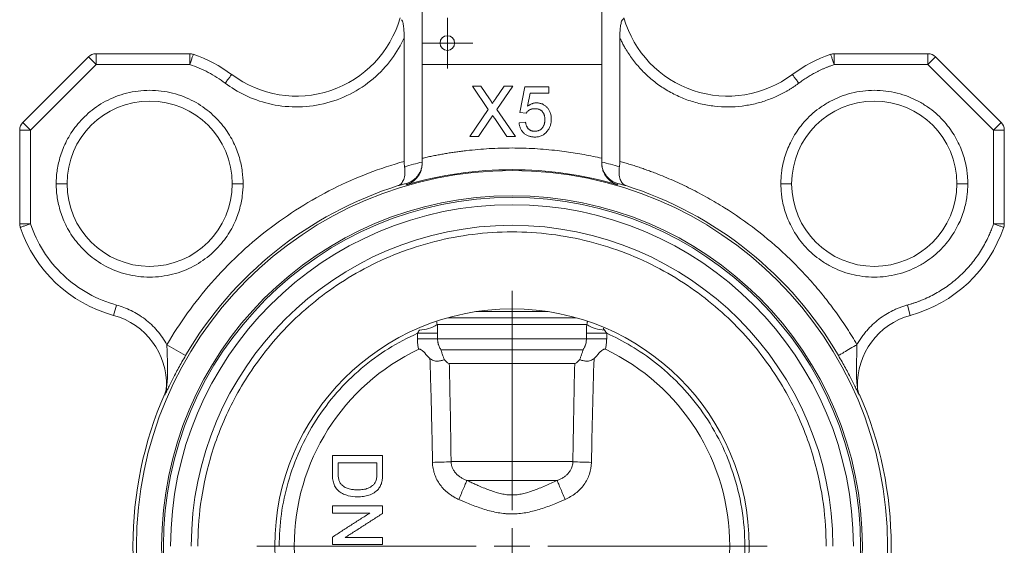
# Model space of a CAD drawing. Header units: millimetres. Extents: x 150 to 972, y 37 to 799.
# Tile 13 of 29: x 198 to 335, y 425 to 498. Entities that reach past the tile are written whole.
import ezdxf

# ---------------------------------------------------------------- set-up
doc = ezdxf.new("R2010")
doc.units = ezdxf.units.MM

# ---------------------------------------------------------------- blocks, each defined once
blk = doc.blocks.new('SW_CENTERMARKSYMBOL_0')
at = {"color": 0, "linetype": 'Continuous', "lineweight": 0}
for p, q in [((0, 5), (0, 35.5)), ((0, 0), (0, 2.5)), ((-5, 0), (-35.5, 0)), ((0, 0), (-2.5, 0)), ((0, 0), (0, -2.5)), ((0, 0), (2.5, 0)), ((5, 0), (35.5, 0)), ((0, -5), (0, -35.5))]:
    blk.add_line(p, q, dxfattribs=at)
blk = doc.blocks.new('SW_CENTERMARKSYMBOL_2')
at = {"color": 0, "linetype": 'Continuous', "lineweight": 0}
for p, q in [((0, 2.5), (0, 3.525)), ((0, 0), (0, 2.5)), ((-2.5, 0), (-3.525, 0)), ((0, 0), (-2.5, 0)), ((0, 0), (0, -2.5)), ((0, 0), (2.5, 0)), ((2.5, 0), (3.525, 0)), ((0, -2.5), (0, -3.525))]:
    blk.add_line(p, q, dxfattribs=at)

msp = doc.modelspace()

# ---------------------------------------------------------------- linework, layer by layer
at = {"color": 7, "linetype": 'Continuous', "lineweight": 15}
for p, q in [((253.75, 491.46), (253.75, 552.46)), ((278.75, 552.46), (278.75, 491.46)), ((251.25, 477.99), (251.25, 495.19)), ((281.25, 495.19), (281.25, 477.99)), ((198.19, 483.4), (207.31, 492.52)), ((207.31, 492.52), (208.37, 491.46)), ((208.37, 491.46), (208.37, 492.96)), ((208.37, 492.96), (221.42, 492.96)), ((221.42, 492.96), (221.42, 491.46)), ((311.07, 491.46), (311.07, 492.96)), ((311.07, 492.96), (324.13, 492.96)), ((324.13, 492.96), (324.13, 491.46)), ((324.13, 491.46), (325.19, 492.52)), ((325.19, 492.52), (334.31, 483.4)), ((199.25, 482.34), (208.37, 491.46)), ((208.37, 491.46), (221.42, 491.46)), ((278.75, 491.46), (253.75, 491.46)), ((253.75, 491.46), (253.75, 478.42)), ((278.75, 478.42), (278.75, 491.46)), ((324.13, 491.46), (311.07, 491.46)), ((333.25, 482.34), (324.13, 491.46)), ((260.73, 488.46), (261.91, 488.46)), ((262.95, 485.23), (260.73, 488.46)), ((261.91, 488.46), (263.14, 486.69)), ((263.96, 486.69), (265.17, 488.46)), ((266.38, 488.46), (264.15, 485.22)), ((265.17, 488.46), (266.38, 488.46)), ((267.32, 484.78), (268.04, 488.37)), ((268.04, 488.37), (271.36, 488.37)), ((271.36, 488.37), (271.36, 487.48)), ((268.78, 487.48), (268.42, 485.66)), ((271.36, 487.48), (268.78, 487.48)), ((260.37, 481.46), (262.95, 485.23)), ((264.15, 485.22), (266.74, 481.46)), ((263.23, 483.87), (261.57, 481.46)), ((265.55, 481.46), (263.84, 483.94)), ((268.22, 484.69), (267.32, 484.78)), ((197.75, 482.34), (199.25, 482.34)), ((197.75, 469.29), (197.75, 482.34)), ((199.25, 482.34), (198.19, 483.4)), ((199.25, 469.29), (199.25, 482.34)), ((267.23, 483.35), (268.13, 483.44)), ((334.31, 483.4), (333.25, 482.34)), ((333.25, 469.29), (333.25, 482.34)), ((333.25, 482.34), (334.75, 482.34)), ((334.75, 482.34), (334.75, 469.29)), ((261.57, 481.46), (260.37, 481.46)), ((266.74, 481.46), (265.55, 481.46)), ((251.59, 474.75), (251.58, 474.92)), ((280.91, 474.92), (280.91, 474.75)), ((199.25, 469.29), (197.75, 469.29)), ((334.75, 469.29), (333.25, 469.29)), ((211.22, 458), (210.82, 456.55)), ((321.28, 458), (321.67, 456.55)), ((271.24, 457.08), (261.25, 457.08)), ((255.85, 455.28), (276.64, 455.28)), ((253.08, 454.06), (253.08, 453.27)), ((255.9, 453.27), (255.9, 454.06)), ((276.6, 454.06), (276.6, 453.27)), ((279.42, 454.06), (276.6, 454.06)), ((279.42, 453.27), (279.42, 454.06)), ((220.83, 450.97), (218.24, 452.48)), ((253.08, 453.27), (255.9, 453.27)), ((276.6, 453.27), (255.9, 453.27)), ((256.36, 451.77), (276.14, 451.77)), ((274.97, 449.87), (257.52, 449.87)), ((218.18, 446.59), (218.18, 446.56)), ((314.32, 446.56), (314.32, 446.59)), ((274.72, 436.2), (257.77, 436.2)), ((259.96, 433.6), (272.54, 433.6)), ((241.25, 430.04), (241.25, 429.05)), ((248.25, 429), (248.25, 430.04)), ((241.25, 425.7), (241.25, 424.66)), ((248.25, 424.66), (248.25, 425.64))]:
    msp.add_line(p, q, dxfattribs=at)
at = {"color": 8, "linetype": 'Continuous', "lineweight": 15}
for p, q in [((257.32, 456.23), (275.18, 456.23)), ((278.91, 454.78), (279.14, 454.49))]:
    msp.add_line(p, q, dxfattribs=at)
at = {"color": 7, "linetype": 'Continuous', "lineweight": 15, "flags": 128}
msp.add_lwpolyline([(255.9, 454.06), (255.71, 454.06), (255.46, 454.06), (255.16, 454.06), (254.8, 454.06), (254.41, 454.06), (253.98, 454.06), (253.54, 454.06), (253.08, 454.06)], dxfattribs=at)
at = {"color": 7, "linetype": 'Continuous', "lineweight": 15}
for centre, radius in [((257.25, 494.46), 1.02), ((266.25, 424.46), 52.25), ((266.25, 424.46), 48.75), ((266.25, 424.46), 48.5), ((266.25, 424.46), 33)]:
    msp.add_circle(centre, radius, dxfattribs=at)
for centre, radius, start, end in [((236.25, 502.07), 15, 233.0949, 344.0657), ((296.25, 502.07), 15, 195.9343, 306.9051), ((208.37, 491.46), 1.5, 90, 135), ((221.42, 491.46), 1.5, 71.3727, 90), ((215.83, 474.88), 19, 53.0949, 71.3727), ((316.66, 474.88), 19, 108.6273, 126.9051), ((311.07, 491.46), 1.5, 90, 108.6273), ((324.13, 491.46), 1.5, 45, 90), ((215.83, 474.88), 11.5, 0, 180), ((316.66, 474.88), 11.5, 0, 180), ((199.25, 482.34), 1.5, 135, 180), ((333.25, 482.34), 1.5, 0, 45), ((266.25, 424.46), 52.38, 73.7471, 106.2529), ((215.83, 474.88), 11.5, 180, 0), ((266.25, 424.46), 52.59, 107.5184, 149.7287), ((266.25, 424.46), 52.59, 30.2713, 72.4816), ((316.66, 474.88), 11.5, 180, 0), ((266.25, 424.46), 47.5, 0, 180), ((199.25, 469.29), 1.5, 180, 198.6273), ((215.83, 474.88), 19, 198.6273, 254.7113), ((266.25, 424.46), 44.63, 0, 180), ((316.66, 474.88), 19, 285.2887, 341.3727), ((333.25, 469.29), 1.5, 341.3727, 360), ((208.18, 446.91), 10, 358.0186, 74.7113), ((324.31, 446.91), 10, 105.2887, 181.9814), ((253.08, 459.7), 5.21, 273.0209, 302.106), ((279.41, 459.7), 5.21, 237.894, 266.9791), ((266.25, 424.46), 30.3, 115.3779, 244.6221), ((266.25, 424.46), 30.3, 295.3779, 64.6221), ((266.25, 424.46), 52.75, 156.3419, 203.6581), ((215.19, 446.66), 2.99, 336.4319, 358.0176), ((266.25, 424.46), 52.75, 336.3419, 23.6581), ((254.64, 486.39), 50.29, 270.6271, 273.576), ((277.86, 486.39), 50.29, 266.424, 269.3729)]:
    msp.add_arc(centre, radius, start, end, dxfattribs=at)
for points, knots in [([(251.25, 495.19), (251.25, 495.65), (251.23, 496.1), (251.16, 496.77), (251.13, 496.99), (251.06, 497.3), (251.03, 497.4), (250.96, 497.58), (250.92, 497.67), (250.86, 497.7)], [0, 0, 0, 0, 0.5, 0.5, 0.75, 0.75, 0.875, 0.875, 1, 1, 1, 1]), ([(281.63, 497.7), (281.58, 497.67), (281.54, 497.58), (281.47, 497.4), (281.44, 497.3), (281.37, 496.99), (281.34, 496.77), (281.27, 496.1), (281.25, 495.65), (281.25, 495.19)], [0, 0, 0, 0, 0.125, 0.125, 0.25, 0.25, 0.5, 0.5, 1, 1, 1, 1]), ([(281.82, 497.95), (281.83, 497.94), (281.83, 497.93), (281.82, 497.9), (281.81, 497.87), (281.78, 497.82), (281.73, 497.77), (281.66, 497.73), (281.63, 497.7)], [0, 0, 0, 0, 0.110063, 0.250064, 0.416898, 0.499965, 0.770614, 1, 1, 1, 1]), ([(251.25, 495.19), (250.78, 494.18), (250.2, 493.17), (248.76, 491.24), (247.91, 490.32), (245.97, 488.67), (244.88, 487.94), (242.54, 486.76), (241.29, 486.3), (238.73, 485.7), (237.42, 485.56), (234.85, 485.58), (233.6, 485.74), (231.23, 486.3), (230.12, 486.71), (228.09, 487.68), (227.16, 488.26), (226.34, 488.87)], [0, 0, 0, 0, 0.125, 0.125, 0.25, 0.25, 0.375, 0.375, 0.5, 0.5, 0.625, 0.625, 0.75, 0.75, 0.875, 0.875, 1, 1, 1, 1]), ([(306.16, 488.87), (306.05, 488.79), (305.83, 488.63), (305.5, 488.4), (305.16, 488.18), (304.82, 487.96), (304.47, 487.76), (304.11, 487.56), (303.76, 487.37), (303.26, 487.13), (302.61, 486.83), (301.79, 486.52), (300.95, 486.24), (299.77, 485.93), (298.24, 485.65), (296.35, 485.53), (294.41, 485.63), (292.48, 485.96), (290.58, 486.53), (288.77, 487.31), (287.08, 488.3), (285.54, 489.46), (284.4, 490.55), (283.58, 491.48), (283.02, 492.19), (282.5, 492.93), (282.09, 493.59), (281.75, 494.18), (281.49, 494.68), (281.33, 495.02), (281.25, 495.19)], [0, 0, 0, 0, 0.01378, 0.027536, 0.041276, 0.055009, 0.068741, 0.082483, 0.096242, 0.110026, 0.139361, 0.168714, 0.199164, 0.229632, 0.292505, 0.35704, 0.422863, 0.489547, 0.556631, 0.623637, 0.690091, 0.75554, 0.819573, 0.850707, 0.881859, 0.911959, 0.942076, 0.961384, 0.980684, 1, 1, 1, 1]), ([(221.42, 491.46), (221.48, 491.63), (221.54, 491.81), (221.66, 492.16), (221.71, 492.33), (221.81, 492.61), (221.84, 492.72), (221.89, 492.85), (221.9, 492.89), (221.9, 492.89)], [0, 0, 0, 0, 0.25, 0.25, 0.5, 0.5, 0.75, 0.75, 1, 1, 1, 1]), ([(310.6, 492.89), (310.6, 492.89), (310.61, 492.85), (310.65, 492.72), (310.69, 492.61), (310.78, 492.33), (310.84, 492.16), (310.96, 491.81), (311.02, 491.63), (311.07, 491.46)], [0, 0, 0, 0, 0.25, 0.25, 0.5, 0.5, 0.75, 0.75, 1, 1, 1, 1]), ([(226.34, 488.87), (225.6, 489.43), (224.81, 489.93), (223.16, 490.8), (222.3, 491.17), (221.42, 491.46)], [0, 0, 0, 0, 0.5, 0.5, 1, 1, 1, 1]), ([(311.07, 491.46), (310.95, 491.42), (310.7, 491.33), (310.32, 491.19), (309.95, 491.04), (309.59, 490.89), (309.23, 490.72), (308.87, 490.55), (308.42, 490.32), (307.9, 490.03), (307.3, 489.67), (306.72, 489.29), (306.34, 489.01), (306.16, 488.87)], [0, 0, 0, 0, 0.0715119, 0.1429347, 0.2143055, 0.2856613, 0.3570394, 0.4284769, 0.500011, 0.6250909, 0.7499829, 0.8748862, 1, 1, 1, 1]), ([(226.34, 488.87), (226.45, 489.02), (226.56, 489.17), (226.78, 489.46), (226.89, 489.61), (227.06, 489.84), (227.13, 489.93), (227.22, 490.05), (227.24, 490.07), (227.24, 490.07)], [0, 0, 0, 0, 0.25, 0.25, 0.5, 0.5, 0.75, 0.75, 1, 1, 1, 1]), ([(305.25, 490.07), (305.25, 490.07), (305.27, 490.05), (305.36, 489.93), (305.43, 489.84), (305.61, 489.61), (305.71, 489.46), (305.93, 489.17), (306.05, 489.02), (306.16, 488.87)], [0, 0, 0, 0, 0.25, 0.25, 0.5, 0.5, 0.75, 0.75, 1, 1, 1, 1]), ([(202.83, 474.88), (202.83, 475.42), (202.86, 476), (203.03, 477.21), (203.16, 477.85), (203.54, 479.19), (203.8, 479.88), (204.49, 481.28), (204.91, 481.99), (205.95, 483.37), (206.57, 484.05), (208, 485.3), (208.81, 485.87), (210.61, 486.83), (211.6, 487.22), (213.66, 487.74), (214.75, 487.88), (216.91, 487.88), (218, 487.74), (220.06, 487.22), (221.05, 486.83), (222.85, 485.87), (223.66, 485.3), (225.09, 484.05), (225.71, 483.37), (226.75, 481.99), (227.17, 481.28), (227.86, 479.88), (228.12, 479.19), (228.5, 477.85), (228.63, 477.21), (228.8, 476), (228.83, 475.42), (228.83, 474.88)], [0, 0, 0, 0, 0.0625, 0.0625, 0.125, 0.125, 0.1875, 0.1875, 0.25, 0.25, 0.3125, 0.3125, 0.375, 0.375, 0.4375, 0.4375, 0.5, 0.5, 0.5625, 0.5625, 0.625, 0.625, 0.6875, 0.6875, 0.75, 0.75, 0.8125, 0.8125, 0.875, 0.875, 0.9375, 0.9375, 1, 1, 1, 1]), ([(303.66, 474.88), (303.67, 475), (303.67, 475.23), (303.68, 475.57), (303.7, 475.92), (303.74, 476.26), (303.8, 476.82), (303.93, 477.57), (304.18, 478.56), (304.52, 479.57), (305.15, 481), (306.25, 482.8), (307.76, 484.44), (309.26, 485.6), (310.55, 486.38), (311.95, 487.03), (313.46, 487.51), (315.05, 487.81), (316.66, 487.91), (318.28, 487.81), (319.86, 487.51), (321.37, 487.03), (322.78, 486.38), (324.07, 485.6), (325.56, 484.44), (327.08, 482.8), (328.18, 481), (328.81, 479.57), (329.15, 478.56), (329.39, 477.57), (329.54, 476.74), (329.62, 476.03), (329.66, 475.46), (329.66, 475.07), (329.66, 474.88)], [0, 0, 0, 0, 0.008486, 0.016964, 0.02544, 0.03392, 0.04241, 0.066394, 0.090391, 0.117422, 0.144466, 0.204869, 0.271564, 0.30715, 0.344022, 0.38199, 0.420825, 0.46026, 0.500001, 0.539743, 0.579177, 0.618012, 0.65598, 0.692852, 0.728438, 0.795133, 0.855536, 0.882568, 0.909612, 0.933596, 0.957593, 0.97173, 0.985857, 1, 1, 1, 1]), ([(263.14, 486.69), (263.17, 486.65), (263.22, 486.56), (263.3, 486.45), (263.36, 486.34), (263.42, 486.25), (263.46, 486.17), (263.48, 486.11), (263.5, 486.06), (263.5, 486.04), (263.5, 486.02)], [0, 0, 0, 0, 0.209538, 0.393206, 0.554151, 0.689382, 0.80228, 0.889952, 0.956059, 1, 1, 1, 1]), ([(263.5, 486.02), (263.53, 486.07), (263.59, 486.16), (263.7, 486.32), (263.82, 486.5), (263.91, 486.62), (263.96, 486.69)], [0, 0, 0, 0, 0.195959, 0.429465, 0.696675, 1, 1, 1, 1]), ([(269.42, 485.32), (269.35, 485.32), (269.22, 485.32), (269.02, 485.28), (268.85, 485.23), (268.69, 485.15), (268.55, 485.06), (268.43, 484.95), (268.31, 484.83), (268.25, 484.74), (268.22, 484.69)], [0, 0, 0, 0, 0.14786, 0.283561, 0.412369, 0.534236, 0.652692, 0.768663, 0.883652, 1, 1, 1, 1]), ([(268.42, 485.66), (268.47, 485.7), (268.57, 485.77), (268.72, 485.87), (268.87, 485.95), (269.03, 486.02), (269.18, 486.07), (269.34, 486.1), (269.51, 486.13), (269.61, 486.13), (269.67, 486.13)], [0, 0, 0, 0, 0.136729, 0.268515, 0.395529, 0.52, 0.640496, 0.761236, 0.880107, 1, 1, 1, 1]), ([(270.82, 483.81), (270.82, 483.87), (270.82, 483.98), (270.8, 484.14), (270.78, 484.29), (270.74, 484.44), (270.69, 484.57), (270.63, 484.7), (270.55, 484.81), (270.47, 484.92), (270.38, 485.02), (270.27, 485.1), (270.16, 485.17), (270.03, 485.23), (269.89, 485.27), (269.74, 485.3), (269.58, 485.32), (269.48, 485.32), (269.42, 485.32)], [0, 0, 0, 0, 0.072866, 0.141887, 0.207453, 0.270438, 0.331641, 0.390108, 0.448069, 0.505503, 0.562488, 0.619084, 0.676416, 0.735452, 0.796241, 0.860406, 0.928305, 1, 1, 1, 1]), ([(269.67, 486.13), (269.74, 486.13), (269.88, 486.12), (270.08, 486.09), (270.28, 486.04), (270.47, 485.98), (270.65, 485.88), (270.82, 485.77), (270.98, 485.64), (271.13, 485.5), (271.27, 485.33), (271.39, 485.16), (271.49, 484.97), (271.58, 484.77), (271.64, 484.56), (271.69, 484.34), (271.72, 484.1), (271.72, 483.95), (271.72, 483.86)], [0, 0, 0, 0, 0.061997, 0.122088, 0.181375, 0.239508, 0.297836, 0.35688, 0.417282, 0.47964, 0.5425, 0.604962, 0.666991, 0.730216, 0.794173, 0.860458, 0.928578, 1, 1, 1, 1]), ([(263.23, 483.87), (263.25, 483.9), (263.29, 483.96), (263.36, 484.07), (263.45, 484.2), (263.52, 484.3), (263.56, 484.35)], [0, 0, 0, 0, 0.174779, 0.398246, 0.673111, 1, 1, 1, 1]), ([(263.56, 484.35), (263.6, 484.29), (263.7, 484.15), (263.8, 484.01), (263.84, 483.94)], [0, 0, 0, 0, 0.494218, 1, 1, 1, 1]), ([(269.42, 482.18), (269.47, 482.18), (269.57, 482.19), (269.72, 482.21), (269.87, 482.24), (270, 482.29), (270.13, 482.35), (270.24, 482.43), (270.35, 482.52), (270.45, 482.63), (270.54, 482.74), (270.62, 482.87), (270.68, 483), (270.73, 483.15), (270.77, 483.3), (270.8, 483.46), (270.82, 483.63), (270.82, 483.75), (270.82, 483.81)], [0, 0, 0, 0, 0.065801, 0.128677, 0.188676, 0.247598, 0.304849, 0.361786, 0.419523, 0.478682, 0.53877, 0.598799, 0.660184, 0.722952, 0.787993, 0.855404, 0.926153, 1, 1, 1, 1]), ([(271.72, 483.86), (271.72, 483.79), (271.72, 483.63), (271.69, 483.41), (271.65, 483.19), (271.59, 482.98), (271.52, 482.78), (271.42, 482.58), (271.32, 482.4), (271.23, 482.28), (271.19, 482.22)], [0, 0, 0, 0, 0.132462, 0.26165, 0.387547, 0.510782, 0.632675, 0.75466, 0.876523, 1, 1, 1, 1]), ([(269.41, 481.37), (269.33, 481.38), (269.19, 481.38), (268.97, 481.4), (268.77, 481.45), (268.57, 481.51), (268.39, 481.58), (268.21, 481.68), (268.05, 481.79), (267.9, 481.91), (267.76, 482.05), (267.64, 482.2), (267.53, 482.37), (267.44, 482.54), (267.36, 482.73), (267.3, 482.93), (267.26, 483.13), (267.24, 483.28), (267.23, 483.35)], [0, 0, 0, 0, 0.069298, 0.135561, 0.199671, 0.261716, 0.322662, 0.382907, 0.443032, 0.503501, 0.563724, 0.62398, 0.683629, 0.743848, 0.805192, 0.867649, 0.932778, 1, 1, 1, 1]), ([(268.13, 483.44), (268.14, 483.39), (268.16, 483.29), (268.19, 483.15), (268.23, 483.01), (268.28, 482.89), (268.34, 482.78), (268.4, 482.67), (268.47, 482.58), (268.55, 482.5), (268.64, 482.42), (268.73, 482.36), (268.83, 482.3), (268.93, 482.26), (269.04, 482.22), (269.16, 482.2), (269.29, 482.19), (269.37, 482.18), (269.42, 482.18)], [0, 0, 0, 0, 0.077361, 0.15048, 0.219977, 0.286681, 0.349678, 0.41068, 0.469427, 0.526756, 0.583142, 0.638824, 0.695263, 0.752696, 0.810849, 0.871356, 0.934436, 1, 1, 1, 1]), ([(271.19, 482.22), (271.13, 482.16), (271.02, 482.02), (270.84, 481.85), (270.63, 481.7), (270.42, 481.58), (270.19, 481.49), (269.94, 481.42), (269.68, 481.38), (269.5, 481.38), (269.41, 481.37)], [0, 0, 0, 0, 0.127893, 0.251579, 0.372793, 0.492778, 0.61359, 0.737809, 0.86618, 1, 1, 1, 1]), ([(253.75, 478.42), (253.97, 478.47), (254.43, 478.57), (255.11, 478.72), (255.8, 478.85), (256.48, 478.98), (257.17, 479.1), (257.86, 479.21), (258.55, 479.31), (259.24, 479.4), (260.75, 479.58), (263.09, 479.79), (266.25, 479.88), (269.41, 479.79), (271.93, 479.57), (273.81, 479.33), (275.05, 479.15), (276.29, 478.93), (277.52, 478.69), (278.34, 478.51), (278.75, 478.42)], [0, 0, 0, 0, 0.027708, 0.055401, 0.083083, 0.11076, 0.138434, 0.166112, 0.193796, 0.221492, 0.249205, 0.374592, 0.500002, 0.62539, 0.750799, 0.800662, 0.850487, 0.900302, 0.950131, 1, 1, 1, 1]), ([(218.24, 452.48), (219.99, 455.49), (222.06, 458.38), (226.77, 463.75), (229.4, 466.24), (235.11, 470.65), (238.18, 472.58), (244.58, 475.78), (247.9, 477.05), (251.25, 477.99)], [0, 0, 0, 0, 0.25, 0.25, 0.5, 0.5, 0.75, 0.75, 1, 1, 1, 1]), ([(251.3, 477.24), (251.31, 477.2), (251.32, 477.12), (251.33, 476.99), (251.34, 476.87), (251.35, 476.7), (251.35, 476.5), (251.34, 476.2), (251.29, 475.84), (251.18, 475.47), (251.04, 475.16), (250.89, 474.95), (250.76, 474.81), (250.65, 474.73), (250.54, 474.66), (250.46, 474.63), (250.42, 474.61)], [0, 0, 0, 0, 0.030795, 0.061896, 0.093292, 0.124969, 0.186619, 0.250124, 0.374935, 0.500233, 0.624963, 0.750252, 0.812708, 0.874971, 0.942736, 1, 1, 1, 1]), ([(253.75, 477.81), (253.75, 477.76), (253.75, 477.65), (253.73, 477.49), (253.71, 477.33), (253.68, 477.17), (253.64, 477.01), (253.56, 476.75), (253.41, 476.4), (253.15, 475.99), (252.82, 475.62), (252.51, 475.37), (252.24, 475.2), (252.03, 475.08), (251.81, 474.99), (251.66, 474.94), (251.58, 474.92)], [0, 0, 0, 0, 0.040215, 0.081069, 0.122521, 0.164525, 0.207032, 0.249989, 0.370026, 0.499804, 0.624755, 0.749507, 0.812675, 0.87482, 0.937554, 1, 1, 1, 1]), ([(251.59, 474.75), (251.63, 474.77), (251.71, 474.79), (251.85, 474.85), (252.01, 474.92), (252.18, 475.01), (252.43, 475.16), (252.72, 475.39), (253.04, 475.72), (253.33, 476.12), (253.52, 476.51), (253.63, 476.85), (253.69, 477.09), (253.72, 477.31), (253.74, 477.5), (253.75, 477.63), (253.75, 477.7)], [0, 0, 0, 0, 0.03748, 0.079228, 0.125337, 0.187992, 0.250739, 0.37527, 0.499596, 0.624914, 0.749475, 0.813892, 0.874944, 0.917749, 0.95942, 1, 1, 1, 1]), ([(280.91, 474.92), (280.87, 474.93), (280.77, 474.96), (280.62, 475.02), (280.45, 475.09), (280.25, 475.2), (279.97, 475.37), (279.66, 475.63), (279.34, 476), (279.08, 476.4), (278.91, 476.8), (278.81, 477.17), (278.76, 477.49), (278.75, 477.71), (278.75, 477.81)], [0, 0, 0, 0, 0.036198, 0.077883, 0.125242, 0.187414, 0.250637, 0.383691, 0.500378, 0.630127, 0.750167, 0.83557, 0.918974, 1, 1, 1, 1]), ([(278.75, 477.7), (278.75, 477.65), (278.75, 477.55), (278.76, 477.41), (278.78, 477.26), (278.81, 477.08), (278.86, 476.85), (278.98, 476.51), (279.17, 476.12), (279.45, 475.72), (279.77, 475.39), (280.07, 475.16), (280.31, 475.01), (280.51, 474.91), (280.71, 474.82), (280.85, 474.77), (280.91, 474.75)], [0, 0, 0, 0, 0.030339, 0.061283, 0.092855, 0.125071, 0.186122, 0.250539, 0.375099, 0.500416, 0.62474, 0.749271, 0.812017, 0.874671, 0.942188, 1, 1, 1, 1]), ([(282.08, 474.61), (282.05, 474.62), (282, 474.64), (281.92, 474.68), (281.83, 474.74), (281.74, 474.81), (281.6, 474.95), (281.45, 475.16), (281.31, 475.47), (281.21, 475.84), (281.16, 476.2), (281.14, 476.5), (281.15, 476.74), (281.16, 476.99), (281.18, 477.16), (281.19, 477.24)], [0, 0, 0, 0, 0.037037, 0.07867, 0.125045, 0.187309, 0.249767, 0.375059, 0.499792, 0.625092, 0.749906, 0.813413, 0.875064, 0.938121, 1, 1, 1, 1]), ([(281.25, 477.99), (281.49, 477.92), (281.97, 477.78), (282.69, 477.56), (283.41, 477.34), (284.12, 477.1), (284.83, 476.85), (285.54, 476.6), (286.84, 476.11), (288.71, 475.33), (291.13, 474.19), (293.5, 472.93), (296.59, 471.1), (300.29, 468.52), (303.72, 465.59), (306.28, 463.06), (308.09, 461.09), (309.8, 459.03), (311.14, 457.26), (312.15, 455.82), (312.88, 454.72), (313.58, 453.61), (314.03, 452.86), (314.25, 452.48)], [0, 0, 0, 0, 0.017584, 0.03516, 0.052731, 0.070302, 0.087875, 0.105453, 0.123039, 0.185402, 0.247776, 0.310719, 0.373674, 0.500115, 0.626541, 0.689461, 0.752394, 0.814721, 0.87706, 0.907801, 0.938527, 0.969254, 1, 1, 1, 1]), ([(228.83, 474.88), (228.83, 474.34), (228.8, 473.76), (228.63, 472.55), (228.5, 471.91), (228.12, 470.57), (227.86, 469.88), (227.17, 468.48), (226.75, 467.77), (225.71, 466.39), (225.09, 465.71), (223.66, 464.46), (222.85, 463.89), (221.05, 462.93), (220.06, 462.54), (218, 462.02), (216.91, 461.88), (214.75, 461.88), (213.66, 462.02), (211.6, 462.54), (210.61, 462.93), (208.81, 463.89), (208, 464.46), (206.57, 465.71), (205.95, 466.39), (204.91, 467.77), (204.49, 468.48), (203.8, 469.88), (203.54, 470.57), (203.16, 471.91), (203.03, 472.55), (202.86, 473.76), (202.83, 474.34), (202.83, 474.88)], [0, 0, 0, 0, 0.0625, 0.0625, 0.125, 0.125, 0.1875, 0.1875, 0.25, 0.25, 0.3125, 0.3125, 0.375, 0.375, 0.4375, 0.4375, 0.5, 0.5, 0.5625, 0.5625, 0.625, 0.625, 0.6875, 0.6875, 0.75, 0.75, 0.8125, 0.8125, 0.875, 0.875, 0.9375, 0.9375, 1, 1, 1, 1]), ([(202.83, 474.88), (203.01, 474.88), (203.2, 474.88), (203.57, 474.88), (203.75, 474.88), (204.04, 474.88), (204.15, 474.88), (204.3, 474.88), (204.33, 474.88), (204.33, 474.88)], [0, 0, 0, 0, 0.25, 0.25, 0.5, 0.5, 0.75, 0.75, 1, 1, 1, 1]), ([(228.83, 474.88), (228.65, 474.88), (228.46, 474.88), (228.09, 474.88), (227.92, 474.88), (227.62, 474.88), (227.51, 474.88), (227.36, 474.88), (227.33, 474.88), (227.33, 474.88)], [0, 0, 0, 0, 0.25, 0.25, 0.5, 0.5, 0.75, 0.75, 1, 1, 1, 1]), ([(250.42, 474.61), (250.61, 474.66), (251, 474.77), (251.39, 474.87), (251.58, 474.92)], [0, 0, 0, 0, 0.495129, 1, 1, 1, 1]), ([(280.91, 474.92), (281.11, 474.87), (281.5, 474.77), (281.88, 474.66), (282.08, 474.61)], [0, 0, 0, 0, 0.504878, 1, 1, 1, 1]), ([(329.66, 474.88), (329.66, 474.77), (329.66, 474.53), (329.65, 474.19), (329.62, 473.84), (329.59, 473.5), (329.53, 472.95), (329.39, 472.19), (329.15, 471.2), (328.81, 470.19), (328.18, 468.76), (327.08, 466.96), (325.56, 465.33), (324.07, 464.16), (322.78, 463.38), (321.37, 462.73), (319.86, 462.25), (318.28, 461.95), (316.66, 461.85), (315.05, 461.95), (313.46, 462.25), (311.95, 462.73), (310.55, 463.38), (309.26, 464.16), (307.76, 465.33), (306.25, 466.96), (305.15, 468.76), (304.52, 470.19), (304.18, 471.2), (303.93, 472.19), (303.79, 473.02), (303.71, 473.73), (303.67, 474.3), (303.67, 474.69), (303.66, 474.88)], [0, 0, 0, 0, 0.008486, 0.016964, 0.02544, 0.03392, 0.04241, 0.066394, 0.090391, 0.117422, 0.144466, 0.204869, 0.271564, 0.30715, 0.344022, 0.38199, 0.420825, 0.46026, 0.500001, 0.539743, 0.579177, 0.618012, 0.65598, 0.692852, 0.728438, 0.795133, 0.855536, 0.882568, 0.909612, 0.933596, 0.957593, 0.97173, 0.985857, 1, 1, 1, 1]), ([(305.16, 474.88), (305.16, 474.88), (305.13, 474.88), (304.99, 474.88), (304.87, 474.88), (304.58, 474.88), (304.4, 474.88), (304.03, 474.88), (303.84, 474.88), (303.66, 474.88)], [0, 0, 0, 0, 0.25, 0.25, 0.5, 0.5, 0.75, 0.75, 1, 1, 1, 1]), ([(328.16, 474.88), (328.16, 474.88), (328.2, 474.88), (328.34, 474.88), (328.46, 474.88), (328.75, 474.88), (328.93, 474.88), (329.3, 474.88), (329.49, 474.88), (329.66, 474.88)], [0, 0, 0, 0, 0.25, 0.25, 0.5, 0.5, 0.75, 0.75, 1, 1, 1, 1]), ([(197.83, 468.81), (197.83, 468.81), (197.86, 468.82), (198, 468.87), (198.1, 468.91), (198.38, 469), (198.55, 469.06), (198.9, 469.17), (199.08, 469.23), (199.25, 469.29)], [0, 0, 0, 0, 0.25, 0.25, 0.5, 0.5, 0.75, 0.75, 1, 1, 1, 1]), ([(199.25, 469.29), (199.69, 467.99), (200.29, 466.71), (201.83, 464.28), (202.76, 463.15), (204.88, 461.15), (206.07, 460.29), (208.57, 458.89), (209.89, 458.36), (211.22, 458)], [0, 0, 0, 0, 0.25, 0.25, 0.5, 0.5, 0.75, 0.75, 1, 1, 1, 1]), ([(321.28, 458), (321.41, 458.04), (321.68, 458.11), (322.08, 458.24), (322.47, 458.37), (322.86, 458.51), (323.45, 458.75), (324.23, 459.09), (325.18, 459.58), (326.11, 460.13), (327.31, 460.95), (328.7, 462.12), (329.95, 463.45), (330.83, 464.59), (331.44, 465.48), (331.99, 466.41), (332.42, 467.24), (332.76, 467.99), (333.02, 468.63), (333.17, 469.07), (333.25, 469.29)], [0, 0, 0, 0, 0.0243571, 0.048696, 0.0730304, 0.0973742, 0.1217412, 0.1839755, 0.2462412, 0.3094355, 0.3726616, 0.5000025, 0.6273435, 0.6905377, 0.7537639, 0.8159982, 0.8782638, 0.9188463, 0.9594037, 1, 1, 1, 1]), ([(333.25, 469.29), (333.42, 469.23), (333.6, 469.17), (333.95, 469.06), (334.11, 469), (334.39, 468.91), (334.5, 468.87), (334.64, 468.82), (334.67, 468.81), (334.67, 468.81)], [0, 0, 0, 0, 0.25, 0.25, 0.5, 0.5, 0.75, 0.75, 1, 1, 1, 1]), ([(309.96, 424.46), (309.96, 426.28), (309.84, 428.22), (309.3, 432.31), (308.86, 434.46), (307.56, 438.94), (306.68, 441.26), (304.39, 445.97), (302.96, 448.36), (299.47, 453.02), (297.39, 455.3), (293.78, 458.44), (292.5, 459.45), (289.77, 461.34), (288.33, 462.22), (285.3, 463.84), (283.72, 464.57), (280.44, 465.84), (278.74, 466.39), (275.27, 467.27), (273.49, 467.61), (269.89, 468.06), (268.07, 468.17), (264.43, 468.17), (262.61, 468.06), (259.01, 467.61), (257.23, 467.27), (253.75, 466.39), (252.05, 465.84), (248.77, 464.57), (247.19, 463.84), (244.17, 462.22), (242.72, 461.34), (240, 459.45), (238.71, 458.44), (235.1, 455.3), (233.03, 453.02), (229.53, 448.36), (228.11, 445.97), (225.81, 441.26), (224.94, 438.94), (223.63, 434.46), (223.2, 432.31), (222.65, 428.22), (222.54, 426.28), (222.54, 424.46)], [0, 0, 0, 0, 0.0625, 0.0625, 0.125, 0.125, 0.1875, 0.1875, 0.25, 0.25, 0.3125, 0.3125, 0.34375, 0.34375, 0.375, 0.375, 0.40625, 0.40625, 0.4375, 0.4375, 0.46875, 0.46875, 0.5, 0.5, 0.53125, 0.53125, 0.5625, 0.5625, 0.59375, 0.59375, 0.625, 0.625, 0.65625, 0.65625, 0.6875, 0.6875, 0.75, 0.75, 0.8125, 0.8125, 0.875, 0.875, 0.9375, 0.9375, 1, 1, 1, 1]), ([(211.22, 458), (211.9, 457.81), (212.58, 457.56), (213.92, 456.9), (214.57, 456.5), (215.8, 455.56), (216.37, 455.02), (217.4, 453.83), (217.86, 453.17), (218.24, 452.48)], [0, 0, 0, 0, 0.25, 0.25, 0.5, 0.5, 0.75, 0.75, 1, 1, 1, 1]), ([(314.25, 452.48), (314.31, 452.58), (314.42, 452.78), (314.6, 453.07), (314.78, 453.35), (314.98, 453.63), (315.18, 453.9), (315.39, 454.16), (315.78, 454.64), (316.4, 455.29), (317.29, 456.04), (318.24, 456.7), (319.06, 457.15), (319.74, 457.46), (320.24, 457.67), (320.76, 457.85), (321.1, 457.95), (321.28, 458)], [0, 0, 0, 0, 0.03696, 0.073842, 0.110679, 0.147501, 0.184342, 0.221233, 0.258207, 0.386155, 0.514161, 0.638468, 0.762834, 0.822182, 0.881403, 0.940631, 1, 1, 1, 1]), ([(255.85, 455.28), (255.86, 455.22), (255.87, 455.08), (255.88, 454.88), (255.89, 454.68), (255.9, 454.48), (255.9, 454.27), (255.9, 454.13), (255.9, 454.06)], [0, 0, 0, 0, 0.163127, 0.327324, 0.492855, 0.659979, 0.828946, 1, 1, 1, 1]), ([(233.86, 424.46), (233.86, 425.91), (233.95, 427.39), (234.36, 430.37), (234.68, 431.87), (235.53, 434.85), (236.07, 436.33), (237.37, 439.22), (238.13, 440.63), (239.86, 443.32), (240.83, 444.6), (242.93, 447.01), (244.07, 448.13), (246.48, 450.17), (247.75, 451.1), (250.36, 452.73), (251.71, 453.45), (253.08, 454.06)], [0, 0, 0, 0, 0.125, 0.125, 0.25, 0.25, 0.375, 0.375, 0.5, 0.5, 0.625, 0.625, 0.75, 0.75, 0.875, 0.875, 1, 1, 1, 1]), ([(253.08, 454.06), (253.13, 454.13), (253.24, 454.27), (253.32, 454.42), (253.36, 454.49)], [0, 0, 0, 0, 0.541633, 1, 1, 1, 1]), ([(279.14, 454.49), (279.16, 454.46), (279.19, 454.39), (279.26, 454.29), (279.33, 454.17), (279.39, 454.1), (279.42, 454.06)], [0, 0, 0, 0, 0.218221, 0.457475, 0.718007, 1, 1, 1, 1]), ([(279.42, 454.06), (280.54, 453.56), (281.68, 452.97), (283.96, 451.62), (285.1, 450.84), (287.33, 449.1), (288.42, 448.12), (290.52, 445.96), (291.53, 444.78), (293.39, 442.21), (294.25, 440.83), (295.77, 437.89), (296.43, 436.33), (297.52, 433.09), (297.93, 431.41), (298.5, 427.97), (298.64, 426.22), (298.64, 422.71), (298.5, 420.96), (297.93, 417.52), (297.52, 415.83), (296.43, 412.59), (295.77, 411.04), (294.25, 408.1), (293.39, 406.72), (291.53, 404.15), (290.52, 402.96), (288.42, 400.81), (287.33, 399.83), (285.1, 398.08), (283.96, 397.31), (281.68, 395.96), (280.54, 395.37), (279.42, 394.87)], [0, 0, 0, 0, 0.0625, 0.0625, 0.125, 0.125, 0.1875, 0.1875, 0.25, 0.25, 0.3125, 0.3125, 0.375, 0.375, 0.4375, 0.4375, 0.5, 0.5, 0.5625, 0.5625, 0.625, 0.625, 0.6875, 0.6875, 0.75, 0.75, 0.8125, 0.8125, 0.875, 0.875, 0.9375, 0.9375, 1, 1, 1, 1]), ([(218.18, 446.56), (218.18, 446.56), (218.18, 446.55), (218.18, 446.56), (218.18, 446.57), (218.19, 446.59), (218.2, 446.66), (218.21, 446.78), (218.23, 446.95), (218.26, 447.19), (218.28, 447.51), (218.31, 447.88), (218.32, 448.26), (218.34, 448.76), (218.33, 449.4), (218.31, 450.16), (218.28, 450.81), (218.26, 451.32), (218.25, 451.71), (218.24, 452.1), (218.24, 452.36), (218.24, 452.48)], [0, 0, 0, 0, 0.005224, 0.010432, 0.015898, 0.023255, 0.031745, 0.063153, 0.090931, 0.125714, 0.188325, 0.250854, 0.313271, 0.375644, 0.500394, 0.625295, 0.750228, 0.814911, 0.874977, 0.940125, 1, 1, 1, 1]), ([(253.26, 451.84), (253.24, 451.92), (253.2, 452.07), (253.16, 452.31), (253.12, 452.55), (253.1, 452.79), (253.08, 453.03), (253.08, 453.19), (253.08, 453.27)], [0, 0, 0, 0, 0.167325, 0.333983, 0.500277, 0.666508, 0.832982, 1, 1, 1, 1]), ([(255.9, 453.27), (255.9, 453.21), (255.9, 453.11), (255.92, 452.95), (255.94, 452.79), (255.97, 452.64), (256.03, 452.45), (256.1, 452.23), (256.22, 451.99), (256.31, 451.84), (256.36, 451.77)], [0, 0, 0, 0, 0.099539, 0.199175, 0.298853, 0.398522, 0.498129, 0.665213, 0.832564, 1, 1, 1, 1]), ([(276.14, 451.77), (276.16, 451.81), (276.22, 451.9), (276.3, 452.04), (276.37, 452.18), (276.43, 452.33), (276.49, 452.51), (276.55, 452.74), (276.59, 453), (276.59, 453.18), (276.6, 453.27)], [0, 0, 0, 0, 0.099812, 0.199618, 0.299383, 0.399067, 0.498629, 0.665759, 0.832966, 1, 1, 1, 1]), ([(276.6, 453.27), (276.69, 453.27), (276.83, 453.27), (277.21, 453.27), (277.43, 453.27), (277.95, 453.27), (278.24, 453.27), (278.83, 453.27), (279.13, 453.27), (279.42, 453.27)], [0, 0, 0, 0, 0.25, 0.25, 0.5, 0.5, 0.75, 0.75, 1, 1, 1, 1]), ([(279.42, 453.27), (279.42, 453.19), (279.41, 453.03), (279.4, 452.79), (279.37, 452.55), (279.34, 452.31), (279.29, 452.07), (279.25, 451.92), (279.23, 451.84)], [0, 0, 0, 0, 0.1670082, 0.3334759, 0.4997054, 0.6660007, 0.8326651, 1, 1, 1, 1]), ([(311.66, 450.97), (311.67, 450.98), (311.73, 451.01), (311.99, 451.16), (312.19, 451.28), (312.69, 451.57), (313, 451.75), (313.63, 452.12), (313.95, 452.31), (314.25, 452.48)], [0, 0, 0, 0, 0.25, 0.25, 0.5, 0.5, 0.75, 0.75, 1, 1, 1, 1]), ([(314.25, 452.48), (314.25, 452.4), (314.25, 452.23), (314.25, 451.97), (314.24, 451.67), (314.23, 451.32), (314.21, 450.81), (314.18, 450.16), (314.16, 449.39), (314.16, 448.76), (314.17, 448.25), (314.19, 447.88), (314.21, 447.5), (314.24, 447.13), (314.28, 446.84), (314.3, 446.65), (314.31, 446.58), (314.32, 446.56), (314.32, 446.55), (314.32, 446.56), (314.32, 446.56)], [0, 0, 0, 0, 0.039383, 0.081152, 0.125236, 0.185304, 0.249989, 0.374807, 0.499815, 0.624884, 0.687428, 0.749945, 0.812479, 0.875041, 0.937555, 0.968736, 0.98009, 0.989547, 0.994761, 1, 1, 1, 1]), ([(220.83, 450.97), (220.49, 450.38), (220.16, 449.81), (219.7, 448.96), (219.55, 448.68), (219.27, 448.14), (219.14, 447.88), (218.88, 447.38), (218.76, 447.13), (218.52, 446.66), (218.41, 446.43), (218.21, 446.02), (218.12, 445.83), (218.01, 445.61), (217.98, 445.55), (217.94, 445.48), (217.93, 445.46), (217.93, 445.47)], [0, 0, 0, 0, 0.25, 0.25, 0.375, 0.375, 0.5, 0.5, 0.625, 0.625, 0.75, 0.75, 0.875, 0.875, 0.9375, 0.9375, 1, 1, 1, 1]), ([(254.83, 450.57), (254.58, 450.81), (254.34, 451.07), (253.98, 451.45), (253.86, 451.57), (253.66, 451.74), (253.59, 451.79), (253.47, 451.85), (253.43, 451.86), (253.35, 451.87), (253.3, 451.86), (253.26, 451.84)], [0, 0, 0, 0, 0.5, 0.5, 0.75, 0.75, 0.875, 0.875, 0.9375, 0.9375, 1, 1, 1, 1]), ([(256.36, 451.77), (256.38, 451.69), (256.43, 451.54), (256.5, 451.31), (256.59, 451.04), (256.7, 450.74), (256.8, 450.5), (256.85, 450.38)], [0, 0, 0, 0, 0.176607, 0.343227, 0.500038, 0.757007, 1, 1, 1, 1]), ([(275.65, 450.38), (275.68, 450.45), (275.72, 450.57), (275.82, 450.8), (275.92, 451.09), (276.01, 451.35), (276.08, 451.57), (276.11, 451.69), (276.14, 451.77)], [0, 0, 0, 0, 0.133261, 0.250313, 0.500026, 0.749769, 0.816898, 1, 1, 1, 1]), ([(277.66, 450.57), (277.91, 450.81), (278.15, 451.07), (278.51, 451.45), (278.63, 451.57), (278.83, 451.74), (278.9, 451.79), (279.02, 451.85), (279.06, 451.86), (279.15, 451.87), (279.19, 451.86), (279.23, 451.84)], [0, 0, 0, 0, 0.5, 0.5, 0.75, 0.75, 0.875, 0.875, 0.9375, 0.9375, 1, 1, 1, 1]), ([(314.56, 445.47), (314.56, 445.46), (314.55, 445.47), (314.51, 445.55), (314.48, 445.61), (314.41, 445.76), (314.37, 445.84), (314.28, 446.02), (314.23, 446.12), (314.08, 446.43), (313.97, 446.66), (313.74, 447.13), (313.62, 447.37), (313.23, 448.13), (312.95, 448.67), (312.33, 449.81), (312.01, 450.38), (311.66, 450.97)], [0, 0, 0, 0, 0.0625, 0.0625, 0.125, 0.125, 0.1875, 0.1875, 0.25, 0.25, 0.375, 0.375, 0.5, 0.5, 0.75, 0.75, 1, 1, 1, 1]), ([(255.19, 436.1), (255.18, 436.7), (255.16, 437.91), (255.11, 440.33), (255.05, 442.72), (254.99, 445.13), (254.94, 446.92), (254.89, 448.75), (254.85, 449.95), (254.83, 450.57)], [0, 0, 0, 0, 0.1250052, 0.250008, 0.5000164, 0.621028, 0.7500095, 0.871291, 1, 1, 1, 1]), ([(256.85, 450.38), (256.71, 450.34), (256.56, 450.3), (256.24, 450.23), (256.06, 450.2), (255.7, 450.19), (255.51, 450.21), (255.24, 450.3), (255.15, 450.35), (254.98, 450.45), (254.91, 450.51), (254.83, 450.57)], [0, 0, 0, 0, 0.25, 0.25, 0.5, 0.5, 0.75, 0.75, 0.875, 0.875, 1, 1, 1, 1]), ([(256.85, 450.38), (256.97, 450.24), (257.09, 450.11), (257.27, 449.97), (257.32, 449.93), (257.43, 449.88), (257.48, 449.87), (257.52, 449.87)], [0, 0, 0, 0, 0.5, 0.5, 0.75, 0.75, 1, 1, 1, 1]), ([(257.52, 449.87), (257.54, 449.21), (257.57, 447.89), (257.61, 445.92), (257.65, 443.96), (257.69, 442.01), (257.72, 440.07), (257.75, 438.13), (257.76, 436.84), (257.77, 436.2)], [0, 0, 0, 0, 0.144602, 0.288618, 0.43205, 0.574902, 0.717176, 0.858874, 1, 1, 1, 1]), ([(275.65, 450.38), (275.53, 450.24), (275.41, 450.11), (275.23, 449.97), (275.17, 449.93), (275.07, 449.88), (275.02, 449.87), (274.97, 449.87)], [0, 0, 0, 0, 0.5, 0.5, 0.75, 0.75, 1, 1, 1, 1]), ([(277.66, 450.57), (277.59, 450.51), (277.51, 450.45), (277.35, 450.35), (277.26, 450.3), (276.99, 450.21), (276.79, 450.19), (276.43, 450.2), (276.26, 450.23), (275.94, 450.3), (275.79, 450.34), (275.65, 450.38)], [0, 0, 0, 0, 0.125, 0.125, 0.25, 0.25, 0.5, 0.5, 0.75, 0.75, 1, 1, 1, 1]), ([(217.93, 445.63), (218.01, 445.82), (218.12, 446.11), (218.14, 446.42), (218.15, 446.54)], [0, 0, 0, 0, 0.646045, 1, 1, 1, 1]), ([(217.93, 445.63), (217.93, 445.6), (217.93, 445.55), (217.93, 445.5), (217.93, 445.47)], [0, 0, 0, 0, 0.508269, 1, 1, 1, 1]), ([(314.56, 445.47), (314.56, 445.5), (314.56, 445.55), (314.56, 445.6), (314.56, 445.63)], [0, 0, 0, 0, 0.491731, 1, 1, 1, 1]), ([(241.25, 437.04), (241.83, 437.04), (243, 437.04), (244.75, 437.04), (246.5, 437.04), (247.66, 437.04), (248.25, 437.04)], [0, 0, 0, 0, 0.250003, 0.5, 0.749997, 1, 1, 1, 1]), ([(241.25, 434.53), (241.25, 434.95), (241.25, 435.79), (241.25, 436.62), (241.25, 437.04)], [0, 0, 0, 0, 0.5, 1, 1, 1, 1]), ([(248.25, 437.04), (248.25, 436.64), (248.25, 435.84), (248.25, 435.05), (248.25, 434.65)], [0, 0, 0, 0, 0.5, 1, 1, 1, 1]), ([(247.44, 436.05), (246.84, 436.05), (245.64, 436.05), (243.85, 436.05), (242.65, 436.05), (242.06, 436.05)], [0, 0, 0, 0, 0.3333347, 0.6666654, 1, 1, 1, 1]), ([(242.06, 436.05), (242.06, 435.81), (242.06, 435.33), (242.06, 434.85), (242.06, 434.61)], [0, 0, 0, 0, 0.5, 1, 1, 1, 1]), ([(247.44, 434.63), (247.44, 434.87), (247.44, 435.34), (247.44, 435.82), (247.44, 436.05)], [0, 0, 0, 0, 0.5, 1, 1, 1, 1]), ([(258.84, 430.95), (258.76, 430.98), (258.59, 431.06), (258.35, 431.18), (258.11, 431.32), (257.88, 431.46), (257.64, 431.62), (257.38, 431.82), (257.09, 432.06), (256.68, 432.44), (256.23, 432.97), (255.79, 433.68), (255.51, 434.32), (255.35, 434.86), (255.26, 435.27), (255.2, 435.68), (255.19, 435.96), (255.19, 436.1)], [0, 0, 0, 0, 0.039792, 0.080194, 0.121264, 0.163068, 0.205677, 0.249172, 0.310862, 0.374123, 0.49949, 0.623699, 0.749282, 0.811535, 0.874474, 0.936989, 1, 1, 1, 1]), ([(257.77, 436.2), (257.77, 436.15), (257.78, 436.04), (257.8, 435.89), (257.82, 435.74), (257.86, 435.59), (257.91, 435.45), (258, 435.21), (258.17, 434.89), (258.45, 434.54), (258.78, 434.22), (259.15, 433.97), (259.54, 433.76), (259.82, 433.65), (259.96, 433.6)], [0, 0, 0, 0, 0.041282, 0.082729, 0.124344, 0.166135, 0.208105, 0.250261, 0.374595, 0.501517, 0.624913, 0.75145, 0.874101, 1, 1, 1, 1]), ([(272.54, 433.6), (272.61, 433.62), (272.75, 433.68), (272.96, 433.77), (273.16, 433.87), (273.42, 434.01), (273.72, 434.23), (274.05, 434.54), (274.33, 434.9), (274.52, 435.26), (274.64, 435.59), (274.7, 435.89), (274.72, 436.09), (274.72, 436.2)], [0, 0, 0, 0, 0.0640517, 0.1271973, 0.1895185, 0.2510917, 0.3775177, 0.5008117, 0.6268675, 0.7503748, 0.834287, 0.9174808, 1, 1, 1, 1]), ([(273.66, 430.95), (273.91, 431.06), (274.16, 431.19), (274.64, 431.47), (274.87, 431.63), (275.31, 431.97), (275.52, 432.15), (275.91, 432.55), (276.09, 432.77), (276.42, 433.22), (276.56, 433.45), (276.82, 433.94), (276.93, 434.2), (277.2, 434.99), (277.3, 435.54), (277.31, 436.1)], [0, 0, 0, 0, 0.125, 0.125, 0.25, 0.25, 0.375, 0.375, 0.5, 0.5, 0.625, 0.625, 0.75, 0.75, 1, 1, 1, 1]), ([(241.25, 434.53), (241.25, 434.3), (241.26, 434.07), (241.32, 433.62), (241.37, 433.39), (241.51, 432.96), (241.61, 432.75), (241.88, 432.38), (242.03, 432.21), (242.39, 431.92), (242.59, 431.8), (243, 431.6), (243.21, 431.53), (243.87, 431.34), (244.33, 431.3), (244.79, 431.3)], [0, 0, 0, 0, 0.125, 0.125, 0.25, 0.25, 0.375, 0.375, 0.5, 0.5, 0.625, 0.625, 0.75, 0.75, 1, 1, 1, 1]), ([(242.55, 432.96), (242.45, 433.06), (242.36, 433.18), (242.22, 433.45), (242.17, 433.59), (242.1, 433.87), (242.08, 434.02), (242.06, 434.31), (242.06, 434.46), (242.06, 434.61)], [0, 0, 0, 0, 0.25, 0.25, 0.5, 0.5, 0.75, 0.75, 1, 1, 1, 1]), ([(247.44, 434.63), (247.44, 434.44), (247.44, 434.24), (247.41, 433.95), (247.39, 433.85), (247.36, 433.66), (247.33, 433.57), (247.3, 433.48)], [0, 0, 0, 0, 0.5, 0.5, 0.75, 0.75, 1, 1, 1, 1]), ([(248.15, 433.41), (248.19, 433.61), (248.22, 433.82), (248.24, 434.23), (248.25, 434.44), (248.25, 434.65)], [0, 0, 0, 0, 0.5, 0.5, 1, 1, 1, 1]), ([(244.8, 432.28), (244.6, 432.29), (244.4, 432.29), (244, 432.33), (243.8, 432.36), (243.42, 432.47), (243.23, 432.53), (242.87, 432.71), (242.7, 432.82), (242.55, 432.96)], [0, 0, 0, 0, 0.25, 0.25, 0.5, 0.5, 0.75, 0.75, 1, 1, 1, 1]), ([(247.3, 433.48), (247.25, 433.36), (247.18, 433.26), (247.04, 433.06), (246.95, 432.97), (246.68, 432.73), (246.47, 432.6), (246.13, 432.46), (246.01, 432.42), (245.77, 432.37), (245.65, 432.34), (245.29, 432.3), (245.04, 432.29), (244.8, 432.28)], [0, 0, 0, 0, 0.125, 0.125, 0.25, 0.25, 0.5, 0.5, 0.625, 0.625, 0.75, 0.75, 1, 1, 1, 1]), ([(247.65, 432.39), (247.76, 432.54), (247.88, 432.7), (248, 432.96), (248.04, 433.04), (248.1, 433.23), (248.12, 433.32), (248.15, 433.41)], [0, 0, 0, 0, 0.5, 0.5, 0.75, 0.75, 1, 1, 1, 1]), ([(259.96, 433.6), (259.93, 433.51), (259.88, 433.38), (259.74, 433.04), (259.65, 432.82), (259.44, 432.33), (259.32, 432.06), (259.08, 431.5), (258.96, 431.22), (258.84, 430.95)], [0, 0, 0, 0, 0.25, 0.25, 0.5, 0.5, 0.75, 0.75, 1, 1, 1, 1]), ([(259.96, 433.6), (260.15, 433.51), (260.53, 433.33), (261.08, 433.08), (261.71, 432.8), (262.42, 432.5), (263.23, 432.19), (264, 431.93), (264.76, 431.73), (265.5, 431.59), (266.24, 431.55), (266.98, 431.59), (267.73, 431.72), (268.49, 431.93), (269.26, 432.19), (270.07, 432.5), (270.87, 432.83), (271.7, 433.2), (272.25, 433.46), (272.54, 433.6)], [0, 0, 0, 0, 0.048097, 0.093601, 0.136545, 0.204732, 0.266813, 0.330318, 0.388161, 0.445088, 0.499825, 0.554468, 0.611128, 0.669099, 0.732764, 0.79495, 0.863274, 0.928728, 1, 1, 1, 1]), ([(272.54, 433.6), (272.57, 433.51), (272.62, 433.38), (272.76, 433.04), (272.85, 432.82), (273.05, 432.33), (273.17, 432.06), (273.41, 431.5), (273.54, 431.22), (273.66, 430.95)], [0, 0, 0, 0, 0.25, 0.25, 0.5, 0.5, 0.75, 0.75, 1, 1, 1, 1]), ([(244.79, 431.3), (245.05, 431.3), (245.31, 431.32), (245.84, 431.39), (246.09, 431.45), (246.47, 431.57), (246.59, 431.62), (246.82, 431.74), (246.94, 431.8), (247.27, 432.02), (247.47, 432.19), (247.65, 432.39)], [0, 0, 0, 0, 0.25, 0.25, 0.5, 0.5, 0.625, 0.625, 0.75, 0.75, 1, 1, 1, 1]), ([(266.25, 428.93), (266.17, 428.93), (266.01, 428.93), (265.69, 428.94), (265.12, 428.98), (264.32, 429.09), (263.37, 429.29), (262.44, 429.55), (261.52, 429.86), (260.62, 430.19), (259.88, 430.5), (259.28, 430.75), (258.99, 430.88), (258.84, 430.95)], [0, 0, 0, 0, 0.031079, 0.062208, 0.12459, 0.250261, 0.375709, 0.500526, 0.625186, 0.749927, 0.874854, 0.935672, 1, 1, 1, 1]), ([(266.25, 428.93), (266.33, 428.93), (266.49, 428.93), (266.81, 428.94), (267.37, 428.98), (268.17, 429.09), (269.12, 429.29), (270.05, 429.55), (270.97, 429.85), (271.88, 430.19), (272.62, 430.5), (273.21, 430.75), (273.51, 430.88), (273.66, 430.95)], [0, 0, 0, 0, 0.031025, 0.0621, 0.124276, 0.249295, 0.374985, 0.500042, 0.624881, 0.749757, 0.874782, 0.935634, 1, 1, 1, 1]), ([(241.25, 430.04), (241.83, 430.04), (243, 430.04), (244.75, 430.04), (246.5, 430.04), (247.66, 430.04), (248.25, 430.04)], [0, 0, 0, 0, 0.2500029, 0.5000001, 0.7499972, 1, 1, 1, 1]), ([(241.25, 425.7), (241.68, 425.98), (242.55, 426.54), (243.86, 427.38), (245.16, 428.21), (246.04, 428.77), (246.47, 429.05)], [0, 0, 0, 0, 0.250002, 0.5, 0.749998, 1, 1, 1, 1]), ([(246.47, 429.05), (245.89, 429.05), (244.73, 429.05), (242.99, 429.05), (241.83, 429.05), (241.25, 429.05)], [0, 0, 0, 0, 0.3333346, 0.6666654, 1, 1, 1, 1]), ([(248.25, 429), (247.81, 428.72), (246.94, 428.16), (245.64, 427.32), (244.33, 426.48), (243.46, 425.92), (243.02, 425.64)], [0, 0, 0, 0, 0.250002, 0.5, 0.749998, 1, 1, 1, 1]), ([(243.02, 425.64), (243.6, 425.64), (244.76, 425.64), (246.51, 425.64), (247.67, 425.64), (248.25, 425.64)], [0, 0, 0, 0, 0.333335, 0.666665, 1, 1, 1, 1]), ([(248.25, 424.66), (247.66, 424.66), (246.5, 424.66), (244.75, 424.66), (243, 424.66), (241.83, 424.66), (241.25, 424.66)], [0, 0, 0, 0, 0.250003, 0.5, 0.749997, 1, 1, 1, 1])]:
    msp.add_open_spline(points, degree=3, knots=knots, dxfattribs=at)
for points in [[(253.75, 477.7), (253.75, 477.93), (253.75, 478.17), (253.75, 478.42)], [(278.75, 478.42), (278.75, 478.17), (278.75, 477.93), (278.75, 477.7)], [(251.25, 477.99), (251.25, 477.73), (251.26, 477.48), (251.3, 477.24)], [(251.3, 477.24), (252.11, 477.48), (252.93, 477.7), (253.75, 477.9)], [(278.75, 477.9), (279.57, 477.7), (280.38, 477.48), (281.19, 477.24)], [(281.19, 477.24), (281.23, 477.48), (281.25, 477.73), (281.25, 477.99)], [(276.64, 455.28), (276.61, 454.88), (276.6, 454.47), (276.6, 454.06)], [(274.97, 449.87), (274.87, 445.32), (274.78, 440.76), (274.72, 436.2)], [(277.31, 436.1), (277.39, 440.93), (277.51, 445.76), (277.66, 450.57)], [(314.56, 445.47), (314.42, 445.81), (314.33, 446.19), (314.32, 446.56)]]:
    msp.add_open_spline(points, degree=3, dxfattribs=at)
at = {"color": 8, "linetype": 'Continuous', "lineweight": 15}
for points, knots in [([(255.77, 455.64), (255.77, 455.63), (255.77, 455.56), (255.81, 455.41), (255.85, 455.28)], [0, 0, 0, 0, 0.062952, 1, 1, 1, 1]), ([(276.64, 455.28), (276.68, 455.41), (276.73, 455.59), (276.73, 455.69), (276.73, 455.72)], [0, 0, 0, 0, 0.706683, 1, 1, 1, 1])]:
    msp.add_open_spline(points, degree=3, knots=knots, dxfattribs=at)

# ---------------------------------------------------------------- block references
at = {"color": 7, "linetype": 'Continuous', "lineweight": 0}
for name, p in [('SW_CENTERMARKSYMBOL_2', (257.25, 494.46)), ('SW_CENTERMARKSYMBOL_0', (266.25, 424.46))]:
    msp.add_blockref(name, p, dxfattribs=at)

doc.saveas('drawing.dxf')
